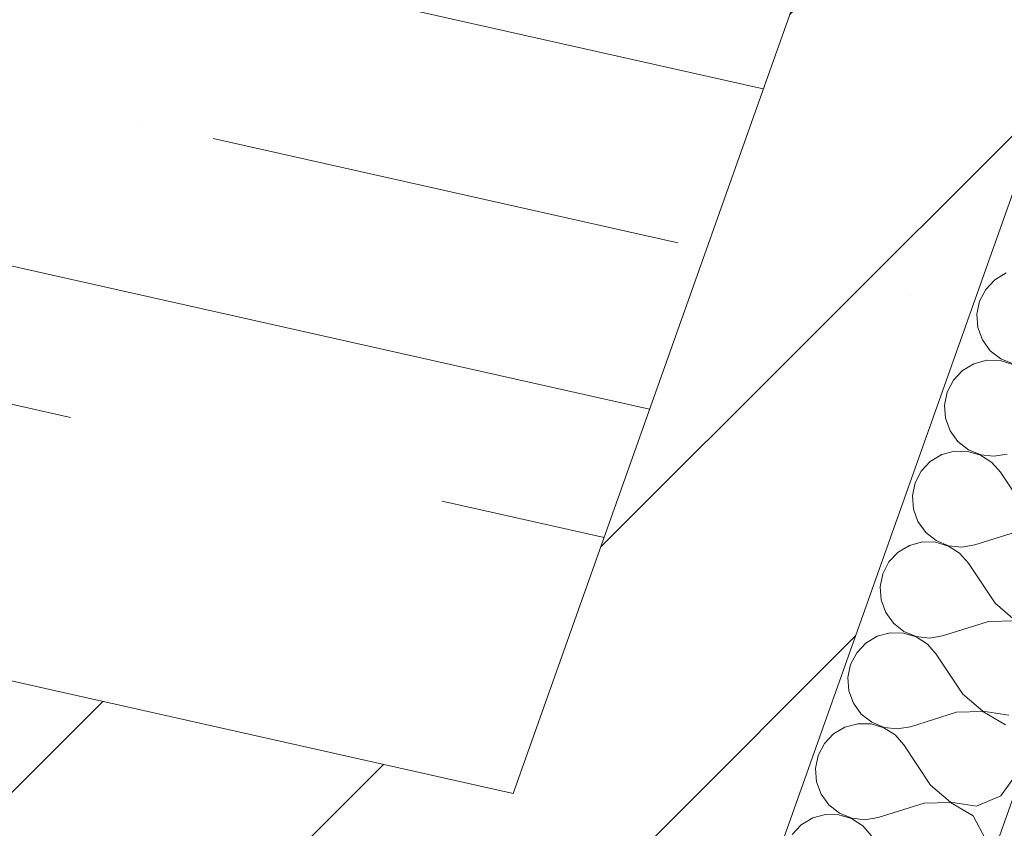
# Model space of a CAD drawing. Header units: millimetres. Extents: x -7213913 to -6999406, y 6129472 to 6470382.
# Tile 202 of 256: x -7184227 to -7183498, y 6172947 to 6173547. Entities that reach past the tile are written whole.
import ezdxf
from ezdxf.enums import TextEntityAlignment as Align

# ---------------------------------------------------------------- set-up
doc = ezdxf.new("R2010")
doc.units = ezdxf.units.MM
doc.header["$MEASUREMENT"] = 0
doc.linetypes.add('Штриховая', pattern=[564.444447, 282.222223, -282.222223])
doc.linetypes.add('Штрихпунктирная', pattern=[670.277762, 352.777767, -176.388884, 0, -141.111112])
doc.layers.add('АР-Стены_внешние_.АР', color=7, linetype='Continuous')
doc.layers.add('АР-Чертеж-Оси_Осевые размеры.АР', color=7, linetype='Continuous')
for name, color, linetype, lineweight in [('АР-Стены_внешние_.АР_Ном._пера__1', 7, 'Continuous', 0), ('АР-Стены_внешние_.АР_Ном._пера__120', 7, 'Continuous', 0), ('АР-Чертеж-Оси_Осевые размеры.АР_Ном._пера__120', 7, 'Continuous', 0), ('АР-Чертеж-Размеры.АР_Ном._пера__1', 7, 'Continuous', 0)]:
    doc.layers.add(name, color=color, linetype=linetype, lineweight=lineweight)
doc.styles.add('РЎР“Р•РќР•Р\xa0Р\x98Р\xa0_РЎРўР\x98Р›Р¬_5', font='GOTHIC.TTF')
doc.dimstyles.new('СГЕНЕРИР_СТИЛЬ__8', dxfattribs={"dimtxt": 0.18, "dimasz": 91.2, "dimexe": 0.18, "dimexo": 0.0625, "dimgap": 0, "dimtad": 0, "dimtih": 1, "dimtoh": 1, "dimdec": 4, "dimzin": 0, "dimdsep": 46, "dimcen": 0.09, "dimadec": 0, "dimazin": 0, "dimtfac": 1, "dimtdec": 4, "dimtmove": 0, "dimatfit": 3, "dimldrblk": 'ARROWHEAD_11', "dimfxl": 1, "dimtolj": 1, "dimtzin": 0, "dimarcsym": 0})
pattern_1 = [(45, (-6566190.34, 6562677.8), (-127.279217, 127.279217), [])]

# ---------------------------------------------------------------- blocks, each defined once
blk = doc.blocks.new('Стена_367_10', base_point=(-7183451.7, 6173829.42))
at = {"layer": 'АР-Стены_внешние_.АР', "linetype": 'Continuous', "lineweight": 0, "true_color": 0x000000}
h = blk.add_hatch(dxfattribs=at)
h.set_pattern_fill('БЛОКИ_БЕТОННЫЕ_ЭФФЕКТИВН_28', color=18, style=0, pattern_type=2)
h.set_pattern_definition(pattern_1)
h.paths.add_polyline_path([(-7183665.07, 6172929.02), (-7183357.46, 6173795.98), (-7183545.94, 6173862.86), (-7183861.62, 6172973.16)])
h = blk.add_hatch(dxfattribs=at)
h.set_pattern_fill('БЛОКИ_БЕТОННЫЕ_ЭФФЕКТИВН_28', color=18, style=0, pattern_type=2)
h.set_pattern_definition(pattern_1)
h.paths.add_polyline_path([(-7183861.62, 6172973.16), (-7183928.99, 6172783.31), (-7183732.43, 6172739.17)])
h = blk.add_hatch(dxfattribs=at)
h.set_pattern_fill('БЛОКИ_БЕТОННЫЕ_ЭФФЕКТИВН_28', color=18, style=0, pattern_type=2)
h.set_pattern_definition(pattern_1)
h.paths.add_polyline_path([(-7183861.62, 6172973.16), (-7183732.43, 6172739.17), (-7183665.07, 6172929.02)])
at = {"layer": 'АР-Стены_внешние_.АР_Ном._пера__1', "color": 7, "linetype": 'Continuous', "lineweight": 15, "flags": 128}
for points in [[(-7183545.94, 6173862.86), (-7183861.62, 6172973.16)], [(-7183732.43, 6172739.17), (-7183357.46, 6173795.98)]]:
    blk.add_lwpolyline(points, dxfattribs=at)
blk = doc.blocks.new('Стена_369_10', base_point=(-7185998.29, 6173350.55))
at = {"layer": 'АР-Стены_внешние_.АР', "linetype": 'Continuous', "lineweight": 0, "true_color": 0x000000}
h = blk.add_hatch(dxfattribs=at)
h.set_pattern_fill('БЛОКИ_БЕТОННЫЕ_ЭФФЕКТИВН_28', color=18, style=0, pattern_type=2)
h.set_pattern_definition(pattern_1)
h.paths.add_polyline_path([(-7185976.38, 6173448.12), (-7186020.2, 6173252.98), (-7183928.99, 6172783.31), (-7183861.62, 6172973.16)])
at = {"layer": 'АР-Стены_внешние_.АР_Ном._пера__1', "color": 7, "linetype": 'Continuous', "lineweight": 15, "flags": 128}
blk.add_lwpolyline([(-7183861.62, 6172973.16), (-7184674.55, 6173155.74)], dxfattribs=at)
blk = doc.blocks.new('*X788', base_point=(-6566190.34, 6562677.79))
at = {"layer": 'АР-Стены_внешние_.АР_Ном._пера__1', "color": 7, "linetype": 'Continuous', "lineweight": 0}
for p, q in [((-7183496.4, 6173358.96), (-7183504.86, 6173353.92)), ((-7183504.86, 6173353.92), (-7183511.62, 6173346.75)), ((-7183511.62, 6173346.75), (-7183516.16, 6173338.01)), ((-7183516.16, 6173338.01), (-7183518.15, 6173328.35)), ((-7183518.15, 6173328.35), (-7183517.42, 6173318.53)), ((-7183517.42, 6173318.53), (-7183514.03, 6173309.27)), ((-7183514.03, 6173309.27), (-7183508.24, 6173301.3)), ((-7183508.24, 6173301.3), (-7183500.49, 6173295.21)), ((-7183520.28, 6173291.65), (-7183528.74, 6173286.6)), ((-7183510.76, 6173294.19), (-7183520.28, 6173291.65)), ((-7183500.91, 6173294.04), (-7183510.76, 6173294.19)), ((-7183491.47, 6173291.2), (-7183500.91, 6173294.04)), ((-7183500.49, 6173295.21), (-7183491.38, 6173291.47)), ((-7183528.74, 6173286.6), (-7183535.51, 6173279.43)), ((-7183535.51, 6173279.43), (-7183540.05, 6173270.69)), ((-7183540.05, 6173270.69), (-7183542.03, 6173261.04)), ((-7183542.03, 6173261.04), (-7183541.3, 6173251.21)), ((-7183541.3, 6173251.21), (-7183537.91, 6173241.96)), ((-7183537.91, 6173241.96), (-7183532.13, 6173233.98)), ((-7183532.13, 6173233.98), (-7183524.38, 6173227.89)), ((-7183534.65, 6173226.88), (-7183544.17, 6173224.33)), ((-7183524.8, 6173226.72), (-7183534.65, 6173226.88)), ((-7183515.36, 6173223.88), (-7183524.8, 6173226.72)), ((-7183524.38, 6173227.89), (-7183515.26, 6173224.15)), ((-7183552.63, 6173219.28), (-7183559.39, 6173212.12)), ((-7183544.17, 6173224.33), (-7183552.63, 6173219.28)), ((-7183507.06, 6173218.57), (-7183515.36, 6173223.88)), ((-7183515.26, 6173224.15), (-7183505.47, 6173223.04)), ((-7183500.53, 6173211.19), (-7183507.06, 6173218.57)), ((-7183505.47, 6173223.04), (-7183495.75, 6173224.65)), ((-7183559.39, 6173212.12), (-7183563.94, 6173203.37)), ((-7183480.77, 6173181.44), (-7183500.53, 6173211.19)), ((-7183563.94, 6173203.37), (-7183565.92, 6173193.72)), ((-7183565.92, 6173193.72), (-7183565.19, 6173183.89)), ((-7183565.19, 6173183.89), (-7183561.8, 6173174.64)), ((-7183561.8, 6173174.64), (-7183556.01, 6173166.67)), ((-7183556.01, 6173166.67), (-7183548.26, 6173160.58)), ((-7183485.54, 6173167.98), (-7183519.64, 6173157.34)), ((-7183558.53, 6173159.56), (-7183568.05, 6173157.01)), ((-7183548.68, 6173159.4), (-7183558.53, 6173159.56)), ((-7183539.25, 6173156.56), (-7183548.68, 6173159.4)), ((-7183548.26, 6173160.58), (-7183539.15, 6173156.83)), ((-7183576.52, 6173151.97), (-7183583.28, 6173144.8)), ((-7183568.05, 6173157.01), (-7183576.52, 6173151.97)), ((-7183530.95, 6173151.25), (-7183539.25, 6173156.56)), ((-7183539.15, 6173156.83), (-7183529.36, 6173155.73)), ((-7183529.36, 6173155.73), (-7183519.64, 6173157.34)), ((-7183583.28, 6173144.8), (-7183587.82, 6173136.06)), ((-7183524.41, 6173143.87), (-7183530.95, 6173151.25)), ((-7183504.65, 6173114.12), (-7183524.41, 6173143.87)), ((-7183587.82, 6173136.06), (-7183589.8, 6173126.4)), ((-7183589.8, 6173126.4), (-7183589.07, 6173116.58)), ((-7183589.07, 6173116.58), (-7183585.68, 6173107.32)), ((-7183504.65, 6173114.12), (-7183489.82, 6173101.44)), ((-7183585.68, 6173107.32), (-7183579.9, 6173099.35)), ((-7183489.92, 6173101.16), (-7183509.43, 6173100.66)), ((-7183579.9, 6173099.35), (-7183572.15, 6173093.26)), ((-7183509.43, 6173100.66), (-7183543.52, 6173090.02)), ((-7183591.94, 6173089.7), (-7183600.4, 6173084.65)), ((-7183582.42, 6173092.24), (-7183591.94, 6173089.7)), ((-7183572.57, 6173092.09), (-7183582.42, 6173092.24)), ((-7183563.13, 6173089.25), (-7183572.57, 6173092.09)), ((-7183572.15, 6173093.26), (-7183563.03, 6173089.52)), ((-7183554.83, 6173083.93), (-7183563.13, 6173089.25)), ((-7183563.03, 6173089.52), (-7183553.24, 6173088.41)), ((-7183553.24, 6173088.41), (-7183543.52, 6173090.02)), ((-7183600.4, 6173084.65), (-7183607.16, 6173077.48)), ((-7183548.3, 6173076.56), (-7183554.83, 6173083.93)), ((-7183607.16, 6173077.48), (-7183611.71, 6173068.74)), ((-7183528.54, 6173046.81), (-7183548.3, 6173076.56)), ((-7183611.71, 6173068.74), (-7183613.69, 6173059.09)), ((-7183613.69, 6173059.09), (-7183612.96, 6173049.26)), ((-7183612.96, 6173049.26), (-7183609.57, 6173040.01)), ((-7183528.54, 6173046.81), (-7183513.71, 6173034.12)), ((-7183609.57, 6173040.01), (-7183603.78, 6173032.03)), ((-7183603.78, 6173032.03), (-7183596.04, 6173025.94)), ((-7183533.31, 6173033.34), (-7183567.41, 6173022.7)), ((-7183513.8, 6173033.85), (-7183533.31, 6173033.34)), ((-7183496.94, 6173024.02), (-7183513.8, 6173033.85)), ((-7183513.71, 6173034.12), (-7183494.42, 6173031.12)), ((-7183615.82, 6173022.38), (-7183624.29, 6173017.33)), ((-7183606.3, 6173024.93), (-7183615.82, 6173022.38)), ((-7183596.45, 6173024.77), (-7183606.3, 6173024.93)), ((-7183587.02, 6173021.93), (-7183596.45, 6173024.77)), ((-7183596.04, 6173025.94), (-7183586.92, 6173022.2)), ((-7183578.72, 6173016.62), (-7183587.02, 6173021.93)), ((-7183586.92, 6173022.2), (-7183577.13, 6173021.09)), ((-7183577.13, 6173021.09), (-7183567.41, 6173022.7)), ((-7183624.29, 6173017.33), (-7183631.05, 6173010.17)), ((-7183572.18, 6173009.24), (-7183578.72, 6173016.62)), ((-7183631.05, 6173010.17), (-7183635.59, 6173001.42)), ((-7183552.42, 6172979.49), (-7183572.18, 6173009.24)), ((-7183635.59, 6173001.42), (-7183637.57, 6172991.77)), ((-7183637.57, 6172991.77), (-7183636.84, 6172981.94)), ((-7183500.32, 6172971.4), (-7183489.02, 6172987.31)), ((-7183636.84, 6172981.94), (-7183633.46, 6172972.69)), ((-7183552.42, 6172979.49), (-7183537.59, 6172966.8)), ((-7183633.46, 6172972.69), (-7183627.67, 6172964.72)), ((-7183518.3, 6172963.81), (-7183500.32, 6172971.4)), ((-7183627.67, 6172964.72), (-7183619.92, 6172958.63)), ((-7183557.2, 6172966.03), (-7183591.29, 6172955.39)), ((-7183537.69, 6172966.53), (-7183557.2, 6172966.03)), ((-7183520.82, 6172956.7), (-7183537.69, 6172966.53)), ((-7183537.59, 6172966.8), (-7183518.3, 6172963.81)), ((-7183639.71, 6172955.06), (-7183648.17, 6172950.02)), ((-7183630.19, 6172957.61), (-7183639.71, 6172955.06)), ((-7183620.34, 6172957.45), (-7183630.19, 6172957.61)), ((-7183610.9, 6172954.61), (-7183620.34, 6172957.45)), ((-7183619.92, 6172958.63), (-7183610.8, 6172954.88)), ((-7183601.01, 6172953.78), (-7183591.29, 6172955.39)), ((-7183511.65, 6172939.47), (-7183520.82, 6172956.7)), ((-7183648.17, 6172950.02), (-7183654.93, 6172942.85)), ((-7183602.6, 6172949.3), (-7183610.9, 6172954.61)), ((-7183610.8, 6172954.88), (-7183601.01, 6172953.78)), ((-7183596.07, 6172941.92), (-7183602.6, 6172949.3))]:
    blk.add_line(p, q, dxfattribs=at)
blk = doc.blocks.new('Стена_377_10', base_point=(-7183732.43, 6172739.17))
at = {"layer": 'АР-Стены_внешние_.АР_Ном._пера__1', "color": 7, "linetype": 'Continuous', "lineweight": 0}
blk.add_line((-7183585.02, 6172706.06), (-7183216.09, 6173745.82), dxfattribs=at)
at = {"layer": 'АР-Стены_внешние_.АР_Ном._пера__1', "color": 7, "linetype": 'Continuous', "lineweight": 0, "flags": 128}
blk.add_lwpolyline([(-7183357.46, 6173795.98), (-7183732.43, 6172739.17)], dxfattribs=at)
at = {"layer": 'АР-Стены_внешние_.АР', "color": 7, "lineweight": 0}
blk.add_blockref('*X788', (-6566190.34, 6562677.79), dxfattribs=at)
blk = doc.blocks.new('ARROWHEAD_11')
at = {"color": 0, "linetype": 'Continuous', "lineweight": 0}
blk.add_line((0, 0), (-1, 0), dxfattribs=at)
at = {"color": 0, "linetype": 'Continuous', "lineweight": 0, "const_width": 0.25, "flags": 128}
blk.add_lwpolyline([(-0.125, 0, 1), (0.125, 0, 1)], format="xyb", close=True, dxfattribs=at)
blk = doc.blocks.new('Стандартный Маркер Сетки[187]_10', base_point=(-7209178.45, 6179094.59))
at = {"layer": 'АР-Чертеж-Оси_Осевые размеры.АР_Ном._пера__120', "color": 7, "linetype": 'Штрихпунктирная', "lineweight": 0}
for p, q in [((-7208202.75, 6178875.45), (-7184083.84, 6173458.47)), ((-7184083.84, 6173458.47), (-7183108.14, 6173239.34))]:
    blk.add_line(p, q, dxfattribs=at)
at = {"layer": 'АР-Чертеж-Оси_Осевые размеры.АР_Ном._пера__120', "color": 7, "lineweight": 0, "style": 'РЎР“Р•РќР•Р\xa0Р\x98Р\xa0_РЎРўР\x98Р›Р¬_5'}
blk.add_attdef('AC_MarkerText_1', text='', height=350, rotation=347.34176, dxfattribs=at).set_placement((-7209596.37, 6179385.23), align=Align.TOP_CENTER)
blk = doc.blocks.new('Стандартный Маркер Сетки[208]_10', base_point=(-7209178.45, 6179094.59))
at = {"layer": 'АР-Чертеж-Оси_Осевые размеры.АР_Ном._пера__120', "color": 7, "linetype": 'Штрихпунктирная', "lineweight": 0}
for p, q in [((-7208202.75, 6178875.45), (-7184083.84, 6173458.47)), ((-7184083.84, 6173458.47), (-7183108.14, 6173239.34))]:
    blk.add_line(p, q, dxfattribs=at)
at = {"layer": 'АР-Чертеж-Оси_Осевые размеры.АР_Ном._пера__120', "color": 7, "lineweight": 0, "style": 'РЎР“Р•РќР•Р\xa0Р\x98Р\xa0_РЎРўР\x98Р›Р¬_5'}
blk.add_attdef('AC_MarkerText_1', text='', height=350, rotation=347.34176, dxfattribs=at).set_placement((-7209596.37, 6179385.23), align=Align.TOP_CENTER)

msp = doc.modelspace()

# ---------------------------------------------------------------- linework, layer by layer
at = {"layer": 'АР-Стены_внешние_.АР_Ном._пера__120', "color": 7, "linetype": 'Continuous', "lineweight": 0, "flags": 128}
msp.add_lwpolyline([(-7183676.38, 6173495.24), (-7184554.03, 6173692.36), (-7184608.81, 6173448.43), (-7183760.58, 6173257.93)], dxfattribs=at)
at = {"layer": 'АР-Стены_внешние_.АР_Ном._пера__120', "color": 7, "linetype": 'Штриховая', "lineweight": 0, "flags": 128}
msp.add_lwpolyline([(-7184464.86, 6173313.61), (-7183794.27, 6173163)], dxfattribs=at)

# ---------------------------------------------------------------- block references
at = {"layer": 'АР-Стены_внешние_.АР', "color": 7, "lineweight": 0}
for name, p in [('Стена_367_10', (-7183451.7, 6173829.42)), ('Стена_377_10', (-7183732.43, 6172739.17)), ('Стена_369_10', (-7185998.29, 6173350.55))]:
    msp.add_blockref(name, p, dxfattribs=at)
at = {"layer": 'АР-Чертеж-Оси_Осевые размеры.АР', "color": 8, "linetype": 'Continuous', "lineweight": 15}
for name in ['Стандартный Маркер Сетки[187]_10', 'Стандартный Маркер Сетки[208]_10']:
    msp.add_blockref(name, (-7209178.45, 6179094.59), dxfattribs=at)

# ---------------------------------------------------------------- leaders
at = {"layer": 'АР-Чертеж-Размеры.АР_Ном._пера__1', "color": 7, "linetype": 'Continuous', "lineweight": 0, "annotation_type": 0, "has_hookline": 1, "hookline_direction": 0, "text_width": 5574.86, "horizontal_direction": (0.975694, -0.219136, 0)}
msp.add_leader([(-7184666.44, 6173410.13), (-7184497.35, 6172605.25), (-7183050.5, 6172221.73)], dimstyle='СГЕНЕРИР_СТИЛЬ__8', dxfattribs=at)

doc.saveas('drawing.dxf')
